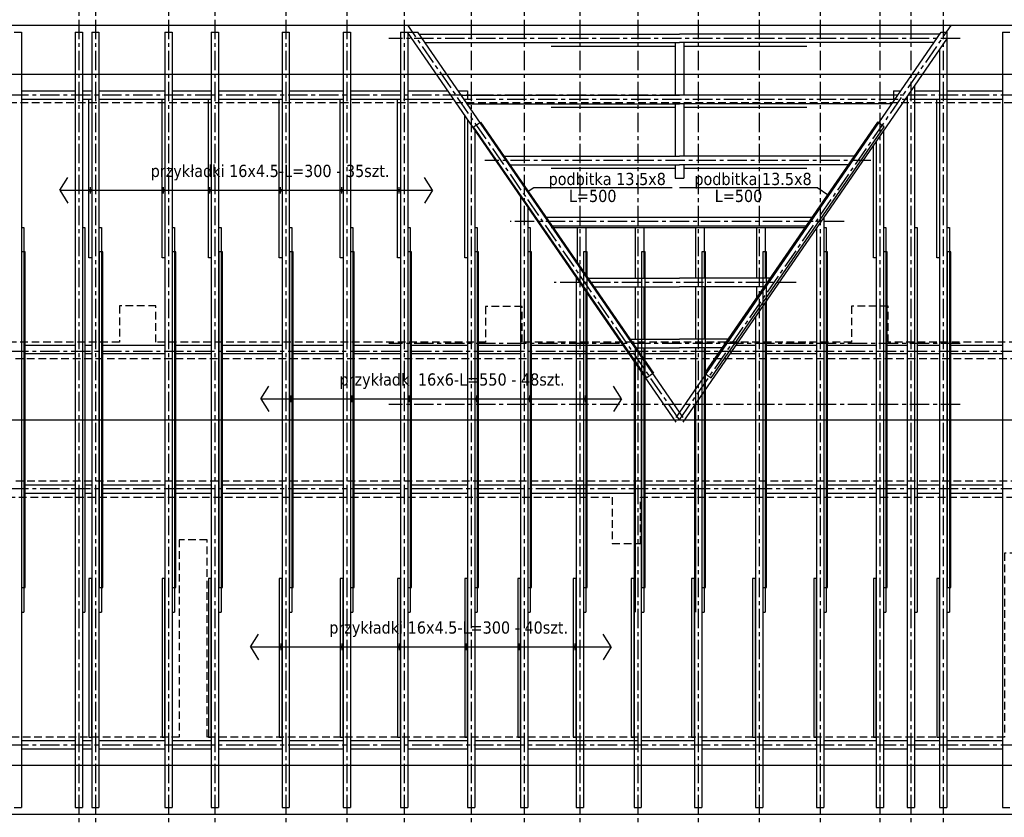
# Model space of a CAD drawing. Header units: millimetres. Extents: x 215282 to 249074, y 9058 to 27069.
# Tile 12 of 51: x 231500 to 233114, y 11713 to 13019. Entities that reach past the tile are written whole.
import ezdxf

# ---------------------------------------------------------------- set-up
doc = ezdxf.new("R2010")
doc.units = ezdxf.units.MM
doc.linetypes.add('CENTER', pattern=[50.8, 31.75, -6.35, 6.35, -6.35])
doc.linetypes.add('DASHED', pattern=[0.75, 0.5, -0.25])
for name, color, linetype in [('01-HM_podstawowa', 8, 'Continuous'), ('02-HM_osie', 8, 'CENTER'), ('04-HM_kontur', 4, 'Continuous')]:
    doc.layers.add(name, color=color, linetype=linetype)
doc.styles.add('HM_standard', font='tahoma.ttf')

# ---------------------------------------------------------------- blocks, each defined once
blk = doc.blocks.new('rokwie')
at = {"layer": '01-HM_podstawowa', "color": 3}
for p, q in [((222720.04, 20084.29), (222732.04, 20084.29)), ((222732.04, 20084.29), (222732.04, 18814.29)), ((222820.04, 20084.29), (222820.04, 18814.29)), ((222820.04, 20084.29), (222832.04, 20084.29)), ((222832.04, 20084.29), (222832.04, 18814.29)), ((222847.04, 20084.29), (222847.04, 18814.29)), ((222847.04, 20084.29), (222859.04, 20084.29)), ((222859.04, 20084.29), (222859.04, 18814.29)), ((222967.04, 20084.29), (222967.04, 18814.29)), ((222967.04, 20084.29), (222979.04, 20084.29)), ((222979.04, 20084.29), (222979.04, 18814.29)), ((223043.04, 20084.29), (223043.04, 18814.29)), ((223043.04, 20084.29), (223055.04, 20084.29)), ((223055.04, 20084.29), (223055.04, 18814.29)), ((223159.04, 20084.29), (223159.04, 18814.29)), ((223159.04, 20084.29), (223171.04, 20084.29)), ((223171.04, 20084.29), (223171.04, 18814.29)), ((223259.04, 20084.29), (223259.04, 18814.29)), ((223259.04, 20084.29), (223271.04, 20084.29)), ((223271.04, 20084.29), (223271.04, 18814.29)), ((223353.04, 20084.29), (223353.04, 18814.29)), ((223353.04, 20084.29), (223365.04, 20084.29)), ((223364.78, 20084.29), (223381.78, 20084.29)), ((223804.94, 19445.32), (223364.78, 20084.29)), ((223365.04, 20084.29), (223365.04, 18814.29)), ((223816.47, 19453.26), (223381.78, 20084.29)), ((223383.85, 20081.29), (223810.7, 20081.29)), ((223804.94, 19453.26), (224239.63, 20084.29)), ((224237.56, 20081.29), (223810.7, 20081.29)), ((224239.63, 20084.29), (224249.04, 20084.29)), ((224249.04, 20084.29), (224249.04, 18814.29)), ((224340.04, 20084.29), (224340.04, 18814.29)), ((224340.04, 20084.29), (224352.04, 20084.29)), ((223393.49, 20067.29), (223810.7, 20067.29)), ((223803.7, 20067.29), (223803.7, 19981.29)), ((224227.92, 20067.29), (223810.7, 20067.29)), ((223816.47, 19445.32), (224249.04, 20073.27)), ((223817.7, 20067.29), (223817.7, 19981.29)), ((223600.15, 20061.48), (223803.7, 20061.48)), ((223817.7, 20061.48), (224019.35, 20061.48)), ((224237.04, 20055.85), (224237.04, 18814.29)), ((222732.04, 19988.11), (222820.04, 19988.11)), ((222832.04, 19988.11), (222847.04, 19988.11)), ((222859.04, 19988.11), (222967.04, 19988.11)), ((222979.04, 19988.11), (223043.04, 19988.11)), ((223055.04, 19988.11), (223159.04, 19988.11)), ((223171.04, 19988.11), (223259.04, 19988.11)), ((223271.04, 19988.11), (223353.04, 19988.11)), ((223365.04, 19988.11), (223431.03, 19988.11)), ((223448.03, 19988.11), (223463.04, 19988.11)), ((223463.04, 19988.11), (223463.04, 19974.29)), ((224161.54, 19988.11), (224173.37, 19988.11)), ((224161.54, 19988.11), (224161.54, 19974.61)), ((224196.04, 19996.33), (224196.04, 18814.29)), ((224196.04, 19988.11), (224237.04, 19988.11)), ((224249.04, 19988.11), (224340.04, 19988.11)), ((222732.04, 19974.61), (222820.04, 19974.61)), ((222832.04, 19974.61), (222847.04, 19974.61)), ((222859.04, 19974.61), (222967.04, 19974.61)), ((222979.04, 19974.61), (223043.04, 19974.61)), ((223055.04, 19974.61), (223159.04, 19974.61)), ((223171.04, 19974.61), (223259.04, 19974.61)), ((223271.04, 19974.61), (223353.04, 19974.61)), ((223365.04, 19974.61), (223440.33, 19974.61)), ((223452.73, 19981.29), (223810.7, 19981.29)), ((223457.33, 19974.61), (223463.04, 19974.61)), ((223462.38, 19967.29), (223810.7, 19967.29)), ((223803.7, 19967.29), (223803.7, 19881.29)), ((224168.67, 19981.29), (223810.7, 19981.29)), ((224159.03, 19967.29), (223810.7, 19967.29)), ((223817.7, 19967.29), (223817.7, 19881.29)), ((224161.54, 19974.61), (224164.07, 19974.61)), ((224181.07, 19974.61), (224184.04, 19974.61)), ((224184.04, 19978.91), (224184.04, 18814.29)), ((224196.04, 19974.61), (224237.04, 19974.61)), ((224249.04, 19974.61), (224340.04, 19974.61)), ((223600.15, 19961.48), (223803.7, 19961.48)), ((223817.7, 19961.48), (224019.35, 19961.48)), ((223463.04, 19941.65), (223463.04, 18814.29)), ((223475.04, 19924.23), (223475.04, 18814.29)), ((224145.04, 19922.3), (224145.04, 18814.29)), ((224133.04, 19904.88), (224133.04, 18814.29)), ((223521.62, 19881.29), (223810.7, 19881.29)), ((224099.79, 19881.29), (223810.7, 19881.29)), ((223531.26, 19867.29), (223810.7, 19867.29)), ((223600.15, 19861.48), (223803.7, 19861.48)), ((223803.7, 19867.29), (223803.7, 19845)), ((224090.14, 19867.29), (223810.7, 19867.29)), ((223817.7, 19867.29), (223817.7, 19845)), ((223817.7, 19861.48), (224019.35, 19861.48)), ((223803.7, 19845), (223817.7, 19845)), ((223550.04, 19815.35), (223550.04, 18814.29)), ((223562.04, 19797.93), (223562.04, 18814.29)), ((223590.5, 19781.29), (224030.9, 19781.29)), ((224047.04, 19780.03), (224047.04, 18814.29)), ((222732.04, 19764.29), (222736.04, 19764.29)), ((222736.04, 19764.29), (222736.04, 19134.29)), ((222832.04, 19764.29), (222836.04, 19764.29)), ((222836.04, 19764.29), (222836.04, 19134.29)), ((222859.04, 19764.29), (222863.04, 19764.29)), ((222863.04, 19764.29), (222863.04, 19134.29)), ((222979.04, 19764.29), (222983.04, 19764.29)), ((222983.04, 19764.29), (222983.04, 19134.29)), ((223055.04, 19764.29), (223059.04, 19764.29)), ((223059.04, 19764.29), (223059.04, 19134.29)), ((223171.04, 19764.29), (223175.04, 19764.29)), ((223175.04, 19764.29), (223175.04, 19134.29)), ((223271.04, 19764.29), (223275.04, 19764.29)), ((223275.04, 19764.29), (223275.04, 19134.29)), ((223365.04, 19764.29), (223369.04, 19764.29)), ((223369.04, 19764.29), (223369.04, 19134.29)), ((223475.04, 19764.29), (223479.04, 19764.29)), ((223479.04, 19764.29), (223479.04, 19134.29)), ((223562.04, 19764.29), (223566.04, 19764.29)), ((223566.04, 19764.29), (223566.04, 19134.29)), ((223600.15, 19767.29), (224021.26, 19767.29)), ((223600.15, 19764.52), (224019.35, 19764.52)), ((223643.04, 19764.52), (223643.04, 19705.02)), ((223657.04, 19764.52), (223657.04, 19684.7)), ((223738.04, 19764.29), (223738.04, 19681.29)), ((223752.04, 19764.29), (223752.04, 19681.29)), ((223837.04, 19764.29), (223837.04, 19681.29)), ((223851.04, 19764.29), (223851.04, 19681.29)), ((223937.04, 19764.29), (223937.04, 19681.29)), ((223951.04, 19764.29), (223951.04, 19681.29)), ((224035.04, 19762.61), (224035.04, 18814.29)), ((224047.04, 19764.29), (224051.04, 19764.29)), ((224051.04, 19764.29), (224051.04, 19134.29)), ((224145.04, 19764.29), (224149.04, 19764.29)), ((224149.04, 19764.29), (224149.04, 19134.29)), ((224196.04, 19764.29), (224200.04, 19764.29)), ((224200.04, 19764.29), (224200.04, 19134.29)), ((224249.04, 19764.29), (224253.04, 19764.29)), ((224253.04, 19764.29), (224253.04, 19134.29)), ((223641.04, 19683.25), (223641.04, 18814.29)), ((223659.39, 19681.29), (223810.7, 19681.29)), ((223962.02, 19681.29), (223810.7, 19681.29)), ((223653.04, 19665.83), (223653.04, 18814.29)), ((223657.04, 19660.02), (223657.04, 19134.29)), ((223669.03, 19667.29), (223810.7, 19667.29)), ((223738.04, 19667.29), (223738.04, 19581.29)), ((223752.04, 19667.29), (223752.04, 19581.29)), ((223952.37, 19667.29), (223810.7, 19667.29)), ((223837.04, 19667.29), (223837.04, 19581.29)), ((223851.04, 19667.29), (223851.04, 19581.29)), ((223937.04, 19667.29), (223937.04, 19645.03)), ((223951.04, 19667.29), (223951.04, 19665.35)), ((223947.04, 19634.86), (223947.04, 18814.29)), ((223951.04, 19640.67), (223951.04, 19134.29)), ((223935.04, 19617.44), (223935.04, 18814.29)), ((223728.27, 19581.29), (223810.7, 19581.29)), ((223893.13, 19581.29), (223810.7, 19581.29)), ((222736.04, 19571.55), (222820.04, 19571.55)), ((222836.04, 19571.55), (222847.04, 19571.55)), ((222863.04, 19571.55), (222967.04, 19571.55)), ((222983.04, 19571.55), (223043.04, 19571.55)), ((223059.04, 19571.55), (223159.04, 19571.55)), ((223175.04, 19571.55), (223259.04, 19571.55)), ((223275.04, 19571.55), (223353.04, 19571.55)), ((223369.04, 19571.55), (223463.04, 19571.55)), ((223479.04, 19571.55), (223550.04, 19571.55)), ((223566.04, 19571.55), (223717.98, 19571.55)), ((223737.92, 19567.29), (223810.7, 19567.29)), ((223738.04, 19567.29), (223738.04, 19134.29)), ((223752.04, 19567.29), (223752.04, 19134.29)), ((223883.49, 19567.29), (223810.7, 19567.29)), ((223837.04, 19567.29), (223837.04, 19134.29)), ((223851.04, 19567.29), (223851.04, 19134.29)), ((223903.43, 19571.55), (223935.04, 19571.55)), ((223951.04, 19571.55), (224035.04, 19571.55)), ((224051.04, 19571.55), (224133.04, 19571.55)), ((224149.04, 19571.55), (224184.04, 19571.55)), ((224200.04, 19571.55), (224237.04, 19571.55)), ((224253.04, 19571.55), (224340.04, 19571.55)), ((222736.04, 19558.03), (222820.04, 19558.03)), ((222836.04, 19558.03), (222847.04, 19558.03)), ((222863.04, 19558.03), (222967.04, 19558.03)), ((222983.04, 19558.03), (223043.04, 19558.03)), ((223059.04, 19558.03), (223159.04, 19558.03)), ((223175.04, 19558.03), (223259.04, 19558.03)), ((223275.04, 19558.03), (223353.04, 19558.03)), ((223369.04, 19558.03), (223463.04, 19558.03)), ((223479.04, 19558.03), (223550.04, 19558.03)), ((223566.04, 19558.03), (223736.04, 19558.03)), ((223752.04, 19558.03), (223835.04, 19558.03)), ((223851.04, 19558.03), (223877.11, 19558.03)), ((223894.11, 19558.03), (223935.04, 19558.03)), ((223951.04, 19558.03), (224035.04, 19558.03)), ((224051.04, 19558.03), (224133.04, 19558.03)), ((224149.04, 19558.03), (224184.04, 19558.03)), ((224200.04, 19558.03), (224237.04, 19558.03)), ((224253.04, 19558.03), (224340.04, 19558.03)), ((223736.04, 19545.34), (223736.04, 18814.29)), ((223748.04, 19527.92), (223748.04, 18814.29)), ((223847.04, 19489.69), (223847.04, 18814.29)), ((223835.04, 19472.27), (223835.04, 18814.29)), ((222720.04, 19449.29), (222732.04, 19449.29)), ((222820.04, 19449.29), (222832.04, 19449.29)), ((222847.04, 19449.29), (222859.04, 19449.29)), ((222967.04, 19449.29), (222979.04, 19449.29)), ((223043.04, 19449.29), (223055.04, 19449.29)), ((223159.04, 19449.29), (223171.04, 19449.29)), ((223259.04, 19449.29), (223271.04, 19449.29)), ((223353.04, 19449.29), (223365.04, 19449.29)), ((223463.04, 19449.29), (223475.04, 19449.29)), ((223550.04, 19449.29), (223562.04, 19449.29)), ((223641.04, 19449.29), (223653.04, 19449.29)), ((223736.04, 19449.29), (223748.04, 19449.29)), ((223835.04, 19449.29), (223847.04, 19449.29)), ((223935.04, 19449.29), (223947.04, 19449.29)), ((224035.04, 19449.29), (224047.04, 19449.29)), ((224133.04, 19449.29), (224145.04, 19449.29)), ((224184.04, 19449.29), (224196.04, 19449.29)), ((224237.04, 19449.29), (224249.04, 19449.29)), ((224340.04, 19449.29), (224352.04, 19449.29)), ((222736.04, 19342.79), (222820.04, 19342.79)), ((222836.04, 19342.79), (222847.04, 19342.79)), ((222863.04, 19342.79), (222967.04, 19342.79)), ((222983.04, 19342.79), (223043.04, 19342.79)), ((223059.04, 19342.79), (223159.04, 19342.79)), ((223175.04, 19342.79), (223259.04, 19342.79)), ((223275.04, 19342.79), (223353.04, 19342.79)), ((223369.04, 19342.79), (223463.04, 19342.79)), ((223479.04, 19342.79), (223550.04, 19342.79)), ((223566.04, 19342.79), (223736.04, 19342.79)), ((223752.04, 19342.79), (223835.04, 19342.79)), ((223851.04, 19342.79), (223935.04, 19342.79)), ((223951.04, 19342.79), (224035.04, 19342.79)), ((224051.04, 19342.79), (224133.04, 19342.79)), ((224149.04, 19342.79), (224184.04, 19342.79)), ((224200.04, 19342.79), (224237.04, 19342.79)), ((224253.04, 19342.79), (224340.04, 19342.79)), ((222736.04, 19329.29), (222820.04, 19329.29)), ((222836.04, 19329.29), (222847.04, 19329.29)), ((222863.04, 19329.29), (222967.04, 19329.29)), ((222983.04, 19329.29), (223043.04, 19329.29)), ((223059.04, 19329.29), (223159.04, 19329.29)), ((223175.04, 19329.29), (223259.04, 19329.29)), ((223275.04, 19329.29), (223353.04, 19329.29)), ((223369.04, 19329.29), (223463.04, 19329.29)), ((223479.04, 19329.29), (223550.04, 19329.29)), ((223566.04, 19329.29), (223736.04, 19329.29)), ((223752.04, 19329.29), (223835.04, 19329.29)), ((223851.04, 19329.29), (223935.04, 19329.29)), ((223951.04, 19329.29), (224035.04, 19329.29)), ((224051.04, 19329.29), (224133.04, 19329.29)), ((224149.04, 19329.29), (224184.04, 19329.29)), ((224200.04, 19329.29), (224237.04, 19329.29)), ((224253.04, 19329.29), (224340.04, 19329.29)), ((222732.04, 19134.29), (222736.04, 19134.29)), ((222832.04, 19134.29), (222836.04, 19134.29)), ((222859.04, 19134.29), (222863.04, 19134.29)), ((222979.04, 19134.29), (222983.04, 19134.29)), ((223055.04, 19134.29), (223059.04, 19134.29)), ((223171.04, 19134.29), (223175.04, 19134.29)), ((223271.04, 19134.29), (223275.04, 19134.29)), ((223365.04, 19134.29), (223369.04, 19134.29)), ((223475.04, 19134.29), (223479.04, 19134.29)), ((223562.04, 19134.29), (223566.04, 19134.29)), ((223653.04, 19134.29), (223657.04, 19134.29)), ((223748.04, 19134.29), (223752.04, 19134.29)), ((223847.04, 19134.29), (223851.04, 19134.29)), ((223947.04, 19134.29), (223951.04, 19134.29)), ((224047.04, 19134.29), (224051.04, 19134.29)), ((224145.04, 19134.29), (224149.04, 19134.29)), ((224196.04, 19134.29), (224200.04, 19134.29)), ((224249.04, 19134.29), (224253.04, 19134.29)), ((222732.04, 18923.97), (222820.04, 18923.97)), ((222832.04, 18923.97), (222847.04, 18923.97)), ((222859.04, 18923.97), (222967.04, 18923.97)), ((222979.04, 18923.97), (223043.04, 18923.97)), ((223055.04, 18923.97), (223159.04, 18923.97)), ((223171.04, 18923.97), (223259.04, 18923.97)), ((223271.04, 18923.97), (223353.04, 18923.97)), ((223365.04, 18923.97), (223463.04, 18923.97)), ((223475.04, 18923.97), (223550.04, 18923.97)), ((223562.04, 18923.97), (223742.04, 18923.97)), ((223748.04, 18923.97), (223835.04, 18923.97)), ((223847.04, 18923.97), (223935.04, 18923.97)), ((223947.04, 18923.97), (224035.04, 18923.97)), ((224047.04, 18923.97), (224133.04, 18923.97)), ((224145.04, 18923.97), (224184.04, 18923.97)), ((224196.04, 18923.97), (224237.04, 18923.97)), ((224249.04, 18923.97), (224340.04, 18923.97)), ((222732.04, 18910.47), (222820.04, 18910.47)), ((222832.04, 18910.47), (222847.04, 18910.47)), ((222859.04, 18910.47), (222967.04, 18910.47)), ((222979.04, 18910.47), (223043.04, 18910.47)), ((223055.04, 18910.47), (223159.04, 18910.47)), ((223171.04, 18910.47), (223259.04, 18910.47)), ((223271.04, 18910.47), (223353.04, 18910.47)), ((223365.04, 18910.47), (223463.04, 18910.47)), ((223475.04, 18910.47), (223550.04, 18910.47)), ((223562.04, 18910.47), (223742.04, 18910.47)), ((223748.04, 18910.47), (223835.04, 18910.47)), ((223847.04, 18910.47), (223935.04, 18910.47)), ((223947.04, 18910.47), (224035.04, 18910.47)), ((224047.04, 18910.47), (224133.04, 18910.47)), ((224145.04, 18910.47), (224184.04, 18910.47)), ((224196.04, 18910.47), (224237.04, 18910.47)), ((224249.04, 18910.47), (224340.04, 18910.47)), ((222720.04, 18814.29), (222732.04, 18814.29)), ((222820.04, 18814.29), (222832.04, 18814.29)), ((222847.04, 18814.29), (222859.04, 18814.29)), ((222967.04, 18814.29), (222979.04, 18814.29)), ((223043.04, 18814.29), (223055.04, 18814.29)), ((223159.04, 18814.29), (223171.04, 18814.29)), ((223259.04, 18814.29), (223271.04, 18814.29)), ((223353.04, 18814.29), (223365.04, 18814.29)), ((223463.04, 18814.29), (223475.04, 18814.29)), ((223550.04, 18814.29), (223562.04, 18814.29)), ((223641.04, 18814.29), (223653.04, 18814.29)), ((223736.04, 18814.29), (223748.04, 18814.29)), ((223835.04, 18814.29), (223847.04, 18814.29)), ((223935.04, 18814.29), (223947.04, 18814.29)), ((224035.04, 18814.29), (224047.04, 18814.29)), ((224133.04, 18814.29), (224145.04, 18814.29)), ((224184.04, 18814.29), (224196.04, 18814.29)), ((224237.04, 18814.29), (224249.04, 18814.29)), ((224340.04, 18814.29), (224352.04, 18814.29))]:
    blk.add_line(p, q, dxfattribs=at)
at = {"layer": '02-HM_osie'}
for p, q in [((222826.04, 20206.24), (222826.04, 18680.48)), ((222853.04, 20206.24), (222853.04, 18680.48)), ((222973.04, 20206.24), (222973.04, 18680.48)), ((223049.04, 20206.24), (223049.04, 18680.48)), ((223165.04, 20206.24), (223165.04, 18680.48)), ((223265.04, 20206.24), (223265.04, 18680.48)), ((223359.04, 20206.24), (223359.04, 18680.48)), ((223469.04, 20206.24), (223469.04, 18680.48)), ((223556.04, 20206.24), (223556.04, 18680.48)), ((223647.04, 20206.24), (223647.04, 18680.48)), ((223742.04, 20206.24), (223742.04, 18680.48)), ((223841.04, 20206.24), (223841.04, 18680.48)), ((223941.04, 20206.24), (223941.04, 18680.48)), ((224041.04, 20206.24), (224041.04, 18680.48)), ((224139.04, 20206.24), (224139.04, 18680.48)), ((224190.04, 20206.24), (224190.04, 18680.48)), ((224243.04, 20206.24), (224243.04, 18680.48)), ((223810.7, 19449.29), (223365.7, 20095.29)), ((223810.7, 19449.29), (224255.7, 20095.29)), ((224270.88, 20074.29), (223334.18, 20074.29)), ((223440.55, 19974.29), (223334.18, 19974.29)), ((224270.88, 19974.29), (223457.55, 19974.29)), ((224124.21, 19874.29), (223491.24, 19874.29)), ((224080.53, 19774.29), (223533.06, 19774.29)), ((224002.08, 19674.29), (223605.25, 19674.29)), ((224270.88, 19574.29), (223334.18, 19574.29)), ((224270.88, 19474.29), (223334.18, 19474.29))]:
    blk.add_line(p, q, dxfattribs=at)

msp = doc.modelspace()

# ---------------------------------------------------------------- linework, layer by layer
at = {"layer": '01-HM_podstawowa', "ltscale": 3}
for p, q in [((231565.28, 12739.81), (231578.32, 12760.67)), ((232176.31, 12739.81), (232163.28, 12760.67)), ((231565.28, 12739.81), (232176.31, 12739.81)), ((231565.28, 12739.81), (231578.32, 12718.96)), ((231615.41, 12734.37), (231615.41, 12745.26)), ((231735.26, 12734.37), (231735.26, 12745.26)), ((231811.18, 12734.37), (231811.18, 12745.26)), ((231927.16, 12734.37), (231927.16, 12745.26)), ((232027.57, 12734.37), (232027.57, 12745.26)), ((232121.34, 12734.37), (232121.34, 12745.26)), ((232176.31, 12739.81), (232163.28, 12718.96)), ((232342.19, 12743.78), (232333.26, 12737.85)), ((232569.04, 12743.78), (232342.19, 12743.78)), ((232808.04, 12743.78), (232581.19, 12743.78)), ((232808.04, 12743.78), (232823.7, 12732.99)), ((231894.66, 12398.08), (231907.7, 12418.94)), ((232485.85, 12398.08), (232472.81, 12418.94)), ((231894.66, 12398.08), (232485.85, 12398.08)), ((231894.66, 12398.08), (231907.7, 12377.22)), ((231944.79, 12392.63), (231944.79, 12403.53)), ((232044.79, 12392.63), (232044.79, 12403.53)), ((232138.79, 12392.63), (232138.79, 12403.53)), ((232248.79, 12392.63), (232248.79, 12403.53)), ((232335.79, 12392.63), (232335.79, 12403.53)), ((232426.79, 12392.63), (232426.79, 12403.53)), ((232485.85, 12398.08), (232472.81, 12377.22)), ((231877.82, 11991.64), (231890.86, 12012.5)), ((232469.01, 11991.64), (232455.97, 12012.5)), ((231927.96, 11986.19), (231927.96, 11997.09)), ((232027.96, 11986.19), (232027.96, 11997.09)), ((232121.96, 11986.19), (232121.96, 11997.09)), ((232231.96, 11986.19), (232231.96, 11997.09)), ((232318.96, 11986.19), (232318.96, 11997.09)), ((232409.96, 11986.19), (232409.96, 11997.09)), ((231877.82, 11991.64), (232469.01, 11991.64)), ((231877.82, 11991.64), (231890.86, 11970.78)), ((232469.01, 11991.64), (232455.97, 11970.78))]:
    msp.add_line(p, q, dxfattribs=at)
at = {"layer": '01-HM_podstawowa', "color": 1, "ltscale": 3}
msp.add_line((229935.63, 12363.78), (234681.22, 12363.78), dxfattribs=at)
for points in [[(231047.22, 13009.78), (230055.22, 13009.78), (230055.22, 11717.78), (235107.22, 11717.78), (235107.22, 13009.78), (234115.22, 13009.78)], [(233747.22, 13009.78), (231415.22, 13009.78)]]:
    msp.add_lwpolyline(points, dxfattribs=at)
msp.add_lwpolyline([(230135.22, 11797.78), (235027.22, 11797.78), (235027.22, 12929.78), (230135.22, 12929.78)], close=True, dxfattribs=at)
at = {"layer": '01-HM_podstawowa', "color": 3, "linetype": 'DASHED', "ltscale": 25}
for points in [[(230217.97, 12463.89), (230217.97, 12263.89), (234955.97, 12263.89), (234955.97, 12463.89), (234044.97, 12463.89), (234044.97, 12912.89), (233773.97, 12912.89), (233773.97, 12463.89), (231398.97, 12463.89), (231398.97, 12912.89), (231125.97, 12912.89), (231125.97, 12463.89), (230217.97, 12463.89)], [(231425.97, 12490.89), (231425.97, 12883.89), (233733.97, 12883.89), (233733.97, 12490.89), (232922.97, 12490.89), (232922.97, 12549.89), (232862.97, 12549.89), (232862.97, 12490.89), (232322.97, 12490.89), (232322.97, 12549.39), (232262.97, 12549.39), (232262.97, 12490.89), (231722.97, 12490.89), (231722.97, 12550.39), (231662.97, 12550.39), (231662.97, 12490.89), (231425.97, 12490.89)], [(234955.97, 11843.89), (233153.97, 11843.89), (233153.97, 12145.39), (233113.97, 12145.39), (233113.97, 11843.89), (231806.97, 11843.89), (231806.97, 12167.39), (231760.97, 12167.39), (231760.97, 11843.89), (230217.97, 11843.89), (230217.97, 12236.89), (231068.97, 12236.89), (231104.66, 12236.89), (232470.97, 12236.89), (232470.97, 12160.89), (232516.97, 12160.89), (232516.97, 12236.89), (234396.97, 12236.89), (234406.97, 12236.89), (234406.97, 12089.89), (234453.97, 12089.89), (234453.97, 12236.89), (234955.97, 12236.89), (234955.97, 11843.89)]]:
    msp.add_lwpolyline(points, dxfattribs=at)
at = {"layer": '01-HM_podstawowa', "ltscale": 3}
for centre in [(231615.41, 12739.81), (231735.26, 12739.81), (231811.18, 12739.81), (231927.16, 12739.81), (232027.57, 12739.81), (232121.34, 12739.81), (231944.79, 12398.08), (232044.79, 12398.08), (232138.79, 12398.08), (232248.79, 12398.08), (232335.79, 12398.08), (232426.79, 12398.08), (231927.96, 11991.64), (232027.96, 11991.64), (232121.96, 11991.64), (232231.96, 11991.64), (232318.96, 11991.64), (232409.96, 11991.64)]:
    msp.add_circle(centre, 2.04, dxfattribs=at)
at = {"layer": '02-HM_osie', "color": 1}
for p, q in [((229856.64, 12896.28), (235408.83, 12896.28)), ((229856.64, 12476.28), (235408.83, 12476.28)), ((229856.64, 12251.28), (235408.83, 12251.28)), ((229856.64, 11831.28), (235408.83, 11831.28))]:
    msp.add_line(p, q, dxfattribs=at)
at = {"layer": '04-HM_kontur', "ltscale": 3}
for points in [[(231613.05, 12889.1), (231617.55, 12889.1), (231617.55, 12629.1), (231613.05, 12629.1)], [(231733.05, 12889.1), (231737.55, 12889.1), (231737.55, 12629.1), (231733.05, 12629.1)], [(231809.05, 12889.1), (231813.55, 12889.1), (231813.55, 12629.1), (231809.05, 12629.1)], [(231925.05, 12889.1), (231929.55, 12889.1), (231929.55, 12629.1), (231925.05, 12629.1)], [(232025.05, 12889.1), (232029.55, 12889.1), (232029.55, 12629.1), (232025.05, 12629.1)], [(232025.05, 12889.1), (232029.55, 12889.1), (232029.55, 12629.1), (232025.05, 12629.1)], [(232119.05, 12889.1), (232123.55, 12889.1), (232123.55, 12629.1), (232119.05, 12629.1)], [(233003.05, 12889.1), (233007.55, 12889.1), (233007.55, 12629.1), (233003.05, 12629.1)], [(232254.81, 12851.75), (232538.45, 12439.98), (232527.33, 12432.33), (232243.69, 12844.09)], [(232905.51, 12851.75), (232621.86, 12439.98), (232632.98, 12432.33), (232916.62, 12844.09)], [(231502.75, 12088.78), (231508.75, 12088.78), (231508.75, 12638.78), (231502.75, 12638.78)], [(231629.75, 12088.78), (231635.75, 12088.78), (231635.75, 12638.78), (231629.75, 12638.78)], [(231749.75, 12088.78), (231755.75, 12088.78), (231755.75, 12638.78), (231749.75, 12638.78)], [(231825.75, 12088.78), (231831.75, 12088.78), (231831.75, 12638.78), (231825.75, 12638.78)], [(231941.75, 12088.78), (231947.75, 12088.78), (231947.75, 12638.78), (231941.75, 12638.78)], [(232041.75, 12088.78), (232047.75, 12088.78), (232047.75, 12638.78), (232041.75, 12638.78)], [(232041.75, 12088.78), (232047.75, 12088.78), (232047.75, 12638.78), (232041.75, 12638.78)], [(232135.75, 12088.78), (232141.75, 12088.78), (232141.75, 12638.78), (232135.75, 12638.78)], [(232245.75, 12088.78), (232251.75, 12088.78), (232251.75, 12638.78), (232245.75, 12638.78)], [(232332.75, 12088.78), (232338.75, 12088.78), (232338.75, 12638.78), (232332.75, 12638.78)], [(232423.75, 12088.78), (232429.75, 12088.78), (232429.75, 12638.78), (232423.75, 12638.78)], [(232518.75, 12088.78), (232524.75, 12088.78), (232524.75, 12638.78), (232518.75, 12638.78)], [(232617.75, 12088.78), (232623.75, 12088.78), (232623.75, 12638.78), (232617.75, 12638.78)], [(232717.75, 12088.78), (232723.75, 12088.78), (232723.75, 12638.78), (232717.75, 12638.78)], [(232717.75, 12088.78), (232723.75, 12088.78), (232723.75, 12638.78), (232717.75, 12638.78)], [(232817.75, 12088.78), (232823.75, 12088.78), (232823.75, 12638.78), (232817.75, 12638.78)], [(232915.75, 12088.78), (232921.75, 12088.78), (232921.75, 12638.78), (232915.75, 12638.78)], [(233019.75, 12088.78), (233025.75, 12088.78), (233025.75, 12638.78), (233019.75, 12638.78)], [(231613.05, 11843.86), (231617.55, 11843.86), (231617.55, 12103.86), (231613.05, 12103.86)], [(231733.05, 11843.86), (231737.55, 11843.86), (231737.55, 12103.86), (231733.05, 12103.86)], [(231809.05, 11843.86), (231813.55, 11843.86), (231813.55, 12103.86), (231809.05, 12103.86)], [(231925.05, 11843.86), (231929.55, 11843.86), (231929.55, 12103.86), (231925.05, 12103.86)], [(232025.05, 11843.86), (232029.55, 11843.86), (232029.55, 12103.86), (232025.05, 12103.86)], [(232025.05, 11843.86), (232029.55, 11843.86), (232029.55, 12103.86), (232025.05, 12103.86)], [(232119.05, 11843.86), (232123.55, 11843.86), (232123.55, 12103.86), (232119.05, 12103.86)], [(232229.05, 11843.86), (232233.55, 11843.86), (232233.55, 12103.86), (232229.05, 12103.86)], [(232316.05, 11843.86), (232320.55, 11843.86), (232320.55, 12103.86), (232316.05, 12103.86)], [(232407.05, 11843.86), (232411.55, 11843.86), (232411.55, 12103.86), (232407.05, 12103.86)], [(232502.05, 11843.86), (232506.55, 11843.86), (232506.55, 12103.86), (232502.05, 12103.86)], [(232601.05, 11843.86), (232605.55, 11843.86), (232605.55, 12103.86), (232601.05, 12103.86)], [(232701.05, 11843.86), (232705.55, 11843.86), (232705.55, 12103.86), (232701.05, 12103.86)], [(232701.05, 11843.86), (232705.55, 11843.86), (232705.55, 12103.86), (232701.05, 12103.86)], [(232801.05, 11843.86), (232805.55, 11843.86), (232805.55, 12103.86), (232801.05, 12103.86)], [(232899.05, 11843.86), (232903.55, 11843.86), (232903.55, 12103.86), (232899.05, 12103.86)], [(233003.05, 11843.86), (233007.55, 11843.86), (233007.55, 12103.86), (233003.05, 12103.86)]]:
    msp.add_lwpolyline(points, close=True, dxfattribs=at)
for points in [[(232233.55, 12856.14), (232233.55, 12629.1), (232229.05, 12629.1), (232229.05, 12862.67)], [(232903.55, 12819.37), (232903.55, 12629.1), (232899.05, 12629.1), (232899.05, 12812.84)]]:
    msp.add_lwpolyline(points, dxfattribs=at)

# ---------------------------------------------------------------- block references
at = {"layer": '01-HM_podstawowa', "color": 1, "ltscale": 3}
msp.add_blockref('rokwie', (8770.51, -7085.51), dxfattribs=at)

# ---------------------------------------------------------------- texts
at = {"layer": '01-HM_podstawowa', "ltscale": 3, "style": 'HM_standard'}
for s, p in [('przykładki 16x4.5-L=300 - 35szt. ', (231714.27, 12761.65)), ('podbitka 13.5x8 ', (232366.51, 12748.48)), ('podbitka 13.5x8 ', (232605.51, 12748.48)), (' L=500   ', (232392.39, 12720.71)), (' L=500   ', (232631.38, 12720.71)), ('przykładki 16x6-L=550 - 48szt. ', (232023.8, 12419.92)), ('przykładki 16x4.5-L=300 - 40szt. ', (232006.96, 12013.48))]:
    msp.add_text(s, height=20, dxfattribs=at).set_placement(p)

doc.saveas('drawing.dxf')
